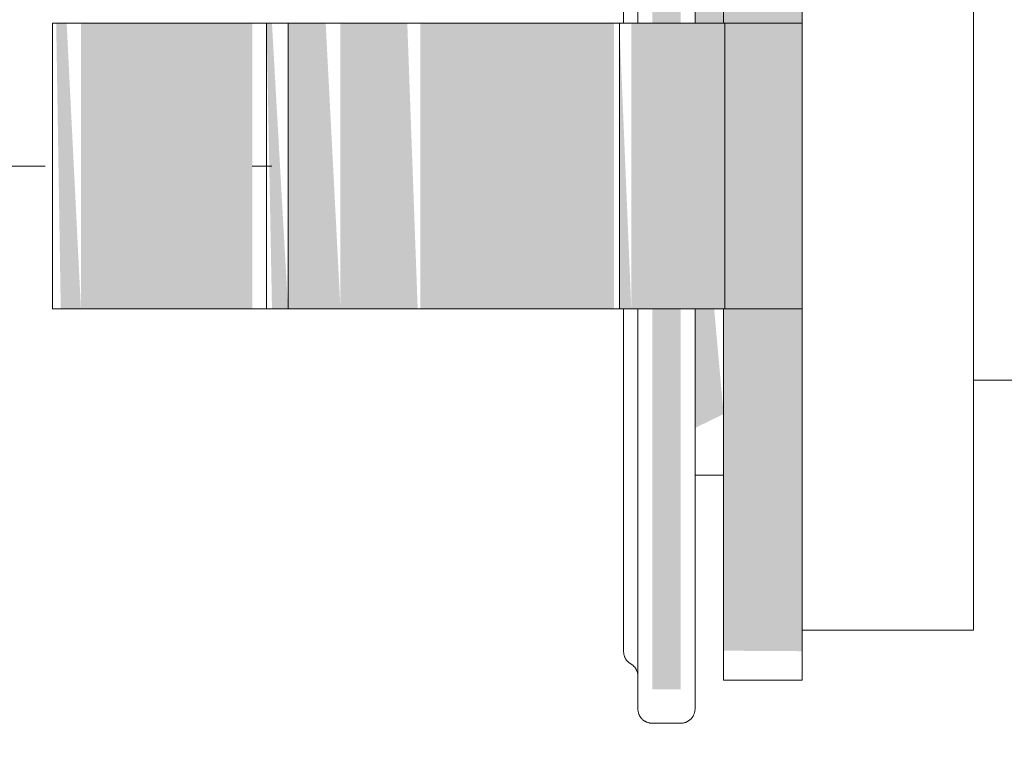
# Model space of a CAD drawing. Header units: millimetres. Extents: x 9824119 to 13672909, y -72394 to 462135.
# Tile 121 of 256: x 10119541 to 10119610, y -2616 to -2565. Entities that reach past the tile are written whole.
import ezdxf

# ---------------------------------------------------------------- set-up
doc = ezdxf.new("R2010")
doc.units = ezdxf.units.MM
doc.linetypes.add('ADSK_Осевая', pattern=[14, 10, -2, 0, -2])
doc.linetypes.add('ADSK_Скрыто', pattern=[6, 3, -3])
for name, color, linetype, lineweight in [('A-DETL-HDLN', 7, 'ADSK_Скрыто', 9), ('P-PIPE', 7, 'Continuous', 18), ('P-PIPE-CNTR', 7, 'ADSK_Осевая', 18)]:
    doc.layers.add(name, color=color, linetype=linetype, lineweight=lineweight)
doc.styles.add('ISOCPEUR', font='isocpeui.ttf')

# ---------------------------------------------------------------- blocks, each defined once
blk = doc.blocks.new('Tecofi_VPI4449-02_Затвор дисковый поворотный с ручкой - Затвор дисковый поворотный с рычагом_VPI 4449-02-V88-В_Этаж 01_Отопление')
at = {"layer": 'P-PIPE', "linetype": 'ADSK_Скрыто', "lineweight": 9, "true_color": 0x373737}
for points in [[(28865.008, -13265.837), (28865.008, -13239.194), (28863.008, -13239.194), (28863.008, -13265.837)], [(28870.617, -13265.837), (28873.508, -13265.837), (28873.508, -13241.862), (28868.008, -13241.896), (28868.008, -13265.837)], [(28866.008, -13265.837), (28868.008, -13265.837), (28867.248, -13257.499), (28866.008, -13258.529), (28866.008, -13261.668)], [(28822.008, -13285.837), (28823.008, -13285.837), (28822.008, -13265.837), (28821.276, -13265.837), (28821.594, -13285.837)], [(28823.008, -13285.837), (28835.008, -13285.837), (28835.008, -13265.837), (28823.008, -13265.837)], [(28837.512, -13285.837), (28836.385, -13265.837), (28836.008, -13265.837), (28836.385, -13285.837)], [(28838.937, -13285.837), (28838.937, -13265.837), (28837.512, -13265.837), (28837.512, -13285.837)], [(28839.252, -13285.837), (28841.181, -13285.837), (28840.146, -13265.837), (28838.937, -13265.837), (28838.937, -13285.837)], [(28841.181, -13285.837), (28844.343, -13285.837), (28844.343, -13265.837), (28841.181, -13265.837)], [(28844.343, -13285.837), (28846.588, -13285.837), (28845.86, -13265.837), (28844.343, -13265.837)], [(28846.785, -13285.837), (28860.325, -13285.837), (28860.325, -13265.837), (28846.785, -13265.837)], [(28861.545, -13285.837), (28867.349, -13285.837), (28867.349, -13265.837), (28861.545, -13265.837)], [(28865.008, -13312.48), (28865.008, -13285.837), (28863.008, -13285.837), (28863.008, -13312.48)], [(28866.008, -13294.175), (28868.008, -13293.208), (28867.349, -13285.837), (28866.008, -13285.837), (28866.008, -13293.208)], [(28873.508, -13309.812), (28873.508, -13285.837), (28868.008, -13285.837), (28868.008, -13309.778), (28870.617, -13309.794)]]:
    blk.add_hatch(color=250, dxfattribs=at).paths.add_polyline_path(points)
h = blk.add_hatch(color=250, dxfattribs=at)
h.paths.add_polyline_path([(28867.349, -13285.837), (28873.508, -13285.837), (28873.508, -13265.837), (28867.349, -13265.837)])
h.paths.add_polyline_path([(28860.713, -13285.837), (28861.545, -13285.837), (28860.713, -13265.837)])
at = {"layer": 'A-DETL-HDLN', "color": 5, "true_color": 0x0000ff}
for p, q in [((28835.974, -13265.837), (28835.715, -13265.837)), ((28835.715, -13285.837), (28835.974, -13285.837))]:
    blk.add_line(p, q, dxfattribs=at)
at = {"layer": 'A-DETL-HDLN', "color": 5, "true_color": 0x0000ff, "flags": 128}
for points in [[(28861.008, -13309.837), (28861.008, -13309.81), (28861.008, -13309.728), (28861.008, -13309.592), (28861.008, -13309.403)], [(28861.008, -13309.443), (28861.008, -13309.623), (28861.008, -13309.748), (28861.008, -13309.819), (28861.008, -13309.837)], [(28861.508, -13310.703), (28861.474, -13310.682), (28861.44, -13310.66), (28861.408, -13310.637), (28861.376, -13310.612), (28861.346, -13310.586), (28861.316, -13310.559), (28861.288, -13310.531), (28861.261, -13310.502), (28861.235, -13310.471), (28861.21, -13310.44), (28861.187, -13310.407), (28861.165, -13310.374), (28861.144, -13310.34), (28861.124, -13310.305), (28861.106, -13310.269), (28861.09, -13310.233), (28861.075, -13310.196), (28861.061, -13310.158), (28861.049, -13310.12), (28861.038, -13310.082), (28861.029, -13310.043), (28861.022, -13310.003), (28861.016, -13309.964), (28861.012, -13309.924), (28861.009, -13309.884), (28861.008, -13309.844), (28861.008, -13309.837)], [(28861.944, -13311.217), (28861.929, -13311.179), (28861.913, -13311.143), (28861.895, -13311.107), (28861.876, -13311.072), (28861.855, -13311.038), (28861.833, -13311.004), (28861.81, -13310.972), (28861.786, -13310.94), (28861.76, -13310.91), (28861.733, -13310.88), (28861.705, -13310.852), (28861.675, -13310.824), (28861.645, -13310.798), (28861.614, -13310.773), (28861.581, -13310.75), (28861.548, -13310.727), (28861.514, -13310.706), (28861.508, -13310.703)], [(28862.008, -13313.459), (28862.008, -13313.648), (28862.008, -13313.777), (28862.008, -13313.845), (28862.008, -13313.856)], [(28862.008, -13313.856), (28862.008, -13313.826), (28862.008, -13313.735), (28862.008, -13313.583), (28862.008, -13313.461)], [(28866.008, -13313.856), (28866.008, -13313.826), (28866.008, -13313.735), (28866.008, -13313.583), (28866.008, -13313.371)], [(28866.008, -13313.373), (28866.008, -13313.532), (28866.008, -13313.7), (28866.008, -13313.807), (28866.008, -13313.854)], [(28862.928, -13314.853), (28862.888, -13314.849), (28862.849, -13314.843), (28862.809, -13314.836), (28862.77, -13314.828), (28862.732, -13314.817), (28862.693, -13314.805), (28862.656, -13314.792), (28862.619, -13314.777), (28862.582, -13314.761), (28862.546, -13314.743), (28862.511, -13314.724), (28862.477, -13314.704), (28862.443, -13314.682), (28862.411, -13314.658), (28862.379, -13314.634), (28862.349, -13314.608), (28862.319, -13314.581), (28862.291, -13314.553), (28862.263, -13314.524), (28862.237, -13314.493), (28862.212, -13314.462), (28862.189, -13314.43), (28862.166, -13314.397), (28862.146, -13314.362), (28862.126, -13314.328), (28862.108, -13314.292), (28862.091, -13314.256), (28862.076, -13314.219), (28862.062, -13314.181), (28862.05, -13314.143), (28862.039, -13314.104), (28862.03, -13314.065), (28862.022, -13314.026), (28862.016, -13313.987), (28862.012, -13313.947), (28862.009, -13313.907), (28862.008, -13313.867), (28862.008, -13313.856)], [(28866.008, -13313.856), (28866.007, -13313.896), (28866.005, -13313.936), (28866.001, -13313.976), (28865.995, -13314.016), (28865.988, -13314.055), (28865.979, -13314.094), (28865.969, -13314.133), (28865.957, -13314.171), (28865.944, -13314.209), (28865.929, -13314.246), (28865.913, -13314.282), (28865.895, -13314.318), (28865.876, -13314.353), (28865.855, -13314.387), (28865.833, -13314.421), (28865.81, -13314.453), (28865.786, -13314.485), (28865.76, -13314.516), (28865.733, -13314.545), (28865.705, -13314.574), (28865.675, -13314.601), (28865.645, -13314.627), (28865.614, -13314.652), (28865.581, -13314.675), (28865.548, -13314.698), (28865.514, -13314.719), (28865.479, -13314.738), (28865.444, -13314.756), (28865.407, -13314.773), (28865.37, -13314.788), (28865.333, -13314.802), (28865.295, -13314.814), (28865.256, -13314.825), (28865.217, -13314.834), (28865.178, -13314.842), (28865.138, -13314.848), (28865.099, -13314.852)]]:
    blk.add_lwpolyline(points, dxfattribs=at)
at = {"layer": 'P-PIPE', "color": 5, "true_color": 0x0000ff}
for p, q in [((28868.008, -13239.84), (28868.008, -13265.837)), ((28873.508, -13265.837), (28873.508, -13239.84)), ((28885.508, -13275.837), (28885.508, -13243.337)), ((28866.008, -13257.47), (28866.008, -13265.837)), ((28821.008, -13265.837), (28821.008, -13285.837)), ((28823.008, -13265.837), (28821.008, -13265.837)), ((28821.008, -13265.837), (28821.008, -13285.837)), ((28823.008, -13265.837), (28835.008, -13265.837)), ((28836.008, -13265.837), (28835.008, -13265.837)), ((28836.008, -13285.837), (28836.008, -13265.837)), ((28836.008, -13265.837), (28837.512, -13265.837)), ((28837.512, -13265.837), (28838.937, -13265.837)), ((28837.512, -13265.837), (28837.512, -13285.837)), ((28841.181, -13265.837), (28838.937, -13265.837)), ((28841.181, -13265.837), (28844.343, -13265.837)), ((28844.343, -13265.837), (28846.785, -13265.837)), ((28846.785, -13265.837), (28860.325, -13265.837)), ((28860.252, -13265.837), (28860.806, -13265.837)), ((28861.545, -13265.837), (28860.325, -13265.837)), ((28860.713, -13265.837), (28860.713, -13285.837)), ((28861.545, -13265.837), (28867.349, -13265.837)), ((28868.096, -13265.837), (28867.349, -13265.837)), ((28867.349, -13265.837), (28873.508, -13265.837)), ((28868.096, -13265.837), (28868.063, -13265.837)), ((28868.096, -13285.837), (28868.096, -13265.837)), ((28873.508, -13265.837), (28873.508, -13285.837)), ((28885.508, -13308.337), (28885.508, -13275.837)), ((28821.008, -13285.837), (28823.008, -13285.837)), ((28835.008, -13285.837), (28823.008, -13285.837)), ((28835.008, -13285.837), (28836.008, -13285.837)), ((28837.512, -13285.837), (28836.008, -13285.837)), ((28838.937, -13285.837), (28837.512, -13285.837)), ((28838.937, -13285.837), (28841.181, -13285.837)), ((28844.343, -13285.837), (28841.181, -13285.837)), ((28846.785, -13285.837), (28844.343, -13285.837)), ((28860.325, -13285.837), (28846.785, -13285.837)), ((28860.806, -13285.837), (28860.252, -13285.837)), ((28860.325, -13285.837), (28861.545, -13285.837)), ((28867.349, -13285.837), (28861.545, -13285.837)), ((28866.008, -13285.837), (28866.008, -13297.495)), ((28873.508, -13285.837), (28867.349, -13285.837)), ((28867.349, -13285.837), (28868.096, -13285.837)), ((28868.008, -13285.837), (28868.008, -13311.833)), ((28868.063, -13285.837), (28868.096, -13285.837)), ((28873.508, -13311.833), (28873.508, -13285.837)), ((28947.483, -13290.837), (28885.508, -13290.837)), ((28866.008, -13297.495), (28868.008, -13297.495)), ((28873.508, -13308.337), (28885.508, -13308.337)), ((28868.008, -13311.833), (28873.508, -13311.833)), ((28863.008, -13314.856), (28865.008, -13314.856))]:
    blk.add_line(p, q, dxfattribs=at)
at = {"layer": 'P-PIPE', "color": 5, "true_color": 0x0000ff, "flags": 128}
for points in [[(28862.008, -13264.936), (28862.008, -13265.837)], [(28866.008, -13265.837), (28866.008, -13264.378)], [(28861.008, -13264.794), (28861.008, -13265.837)], [(28861.008, -13285.837), (28861.008, -13287.128), (28861.008, -13288.402), (28861.008, -13289.655), (28861.008, -13290.886), (28861.008, -13292.093), (28861.008, -13293.275), (28861.008, -13294.428), (28861.008, -13295.551), (28861.008, -13296.643), (28861.008, -13297.702), (28861.008, -13298.726), (28861.008, -13299.713), (28861.008, -13300.662), (28861.008, -13301.571), (28861.008, -13302.439), (28861.008, -13303.264), (28861.008, -13304.046), (28861.008, -13304.782), (28861.008, -13305.473), (28861.008, -13306.115), (28861.008, -13306.71), (28861.008, -13307.254), (28861.008, -13307.749), (28861.008, -13308.193), (28861.008, -13308.584), (28861.008, -13308.924), (28861.008, -13309.21), (28861.008, -13309.443), (28861.008, -13309.623), (28861.008, -13309.748), (28861.008, -13309.819), (28861.008, -13309.837)], [(28862.008, -13285.837), (28862.008, -13287.296), (28862.008, -13288.736), (28862.008, -13290.156), (28862.008, -13291.553), (28862.008, -13292.925), (28862.008, -13294.269), (28862.008, -13295.584), (28862.008, -13296.868), (28862.008, -13298.117), (28862.008, -13299.332), (28862.008, -13300.508), (28862.008, -13301.645), (28862.008, -13302.741), (28862.008, -13303.794), (28862.008, -13304.802), (28862.008, -13305.763), (28862.008, -13306.677), (28862.008, -13307.542), (28862.008, -13308.355), (28862.008, -13309.117), (28862.008, -13309.826), (28862.008, -13310.48), (28862.008, -13311.078), (28862.008, -13311.621), (28862.008, -13312.106), (28862.008, -13312.533), (28862.008, -13312.901), (28862.008, -13313.21), (28862.008, -13313.459), (28862.008, -13313.648), (28862.008, -13313.777), (28862.008, -13313.845), (28862.008, -13313.856)], [(28866.008, -13313.856), (28866.008, -13313.826), (28866.008, -13313.735), (28866.008, -13313.583), (28866.008, -13313.371), (28866.008, -13313.098), (28866.008, -13312.767), (28866.008, -13312.376), (28866.008, -13311.926), (28866.008, -13311.419), (28866.008, -13310.855), (28866.008, -13310.235), (28866.008, -13309.56), (28866.008, -13308.831), (28866.008, -13308.049), (28866.008, -13307.216), (28866.008, -13306.332), (28866.008, -13305.4), (28866.008, -13304.42), (28866.008, -13303.395), (28866.008, -13302.325), (28866.008, -13301.213), (28866.008, -13300.061), (28866.008, -13298.87), (28866.008, -13297.642), (28866.008, -13296.379), (28866.008, -13295.083), (28866.008, -13293.756), (28866.008, -13292.401), (28866.008, -13291.019), (28866.008, -13289.613), (28866.008, -13288.185), (28866.008, -13286.738), (28866.008, -13285.837)], [(28861.008, -13309.837), (28861.008, -13309.81), (28861.008, -13309.728), (28861.008, -13309.592), (28861.008, -13309.403), (28861.008, -13309.159), (28861.008, -13308.862), (28861.008, -13308.513), (28861.008, -13308.111), (28861.008, -13307.657), (28861.008, -13307.153), (28861.008, -13306.598), (28861.008, -13305.995), (28861.008, -13305.343), (28861.008, -13304.644), (28861.008, -13303.898), (28861.008, -13303.108), (28861.008, -13302.274), (28861.008, -13301.398), (28861.008, -13300.481), (28861.008, -13299.525), (28861.008, -13298.531), (28861.008, -13297.5), (28861.008, -13296.435), (28861.008, -13295.337), (28861.008, -13294.207), (28861.008, -13293.048), (28861.008, -13291.862), (28861.008, -13290.65), (28861.008, -13289.414), (28861.008, -13288.157), (28861.008, -13286.88)], [(28862.008, -13313.856), (28862.008, -13313.826), (28862.008, -13313.735), (28862.008, -13313.583), (28862.008, -13313.371), (28862.008, -13313.098), (28862.008, -13312.767), (28862.008, -13312.376), (28862.008, -13311.926), (28862.008, -13311.419), (28862.008, -13310.855), (28862.008, -13310.235), (28862.008, -13309.56), (28862.008, -13308.831), (28862.008, -13308.049), (28862.008, -13307.216), (28862.008, -13306.332), (28862.008, -13305.4), (28862.008, -13304.42), (28862.008, -13303.395), (28862.008, -13302.325), (28862.008, -13301.213), (28862.008, -13300.061), (28862.008, -13298.87), (28862.008, -13297.642), (28862.008, -13296.379), (28862.008, -13295.083), (28862.008, -13293.756), (28862.008, -13292.401), (28862.008, -13291.019), (28862.008, -13289.613), (28862.008, -13288.185), (28862.008, -13286.738)], [(28866.008, -13294.728), (28866.008, -13296.032), (28866.008, -13297.304), (28866.008, -13298.542), (28866.008, -13299.743), (28866.008, -13300.906), (28866.008, -13302.029), (28866.008, -13303.11), (28866.008, -13304.148), (28866.008, -13305.14), (28866.008, -13306.085), (28866.008, -13306.982), (28866.008, -13307.829), (28866.008, -13308.625), (28866.008, -13309.368), (28866.008, -13310.058), (28866.008, -13310.693), (28866.008, -13311.272), (28866.008, -13311.795), (28866.008, -13312.26), (28866.008, -13312.667), (28866.008, -13313.015), (28866.008, -13313.303), (28866.008, -13313.532), (28866.008, -13313.7), (28866.008, -13313.807), (28866.008, -13313.854)], [(28861.508, -13310.703), (28861.474, -13310.682), (28861.44, -13310.66), (28861.408, -13310.637), (28861.376, -13310.612), (28861.346, -13310.586), (28861.316, -13310.559), (28861.288, -13310.531), (28861.261, -13310.502), (28861.235, -13310.471), (28861.21, -13310.44), (28861.187, -13310.407), (28861.165, -13310.374), (28861.144, -13310.34), (28861.124, -13310.305), (28861.106, -13310.269), (28861.09, -13310.233), (28861.075, -13310.196), (28861.061, -13310.158), (28861.049, -13310.12), (28861.038, -13310.082), (28861.029, -13310.043), (28861.022, -13310.003), (28861.016, -13309.964), (28861.012, -13309.924), (28861.009, -13309.884), (28861.008, -13309.844), (28861.008, -13309.837)], [(28862.008, -13311.569), (28862.007, -13311.529), (28862.005, -13311.489), (28862.001, -13311.449), (28861.995, -13311.41), (28861.988, -13311.37), (28861.979, -13311.331), (28861.969, -13311.293), (28861.957, -13311.254), (28861.944, -13311.217), (28861.929, -13311.179), (28861.913, -13311.143), (28861.895, -13311.107), (28861.876, -13311.072), (28861.855, -13311.038), (28861.833, -13311.004), (28861.81, -13310.972), (28861.786, -13310.94), (28861.76, -13310.91), (28861.733, -13310.88), (28861.705, -13310.852), (28861.675, -13310.824), (28861.645, -13310.798), (28861.614, -13310.773), (28861.581, -13310.75), (28861.548, -13310.727), (28861.514, -13310.706), (28861.508, -13310.703)], [(28863.008, -13314.856), (28862.968, -13314.855), (28862.928, -13314.853), (28862.888, -13314.849), (28862.849, -13314.843), (28862.809, -13314.836), (28862.77, -13314.828), (28862.732, -13314.817), (28862.693, -13314.805), (28862.656, -13314.792), (28862.619, -13314.777), (28862.582, -13314.761), (28862.546, -13314.743), (28862.511, -13314.724), (28862.477, -13314.704), (28862.443, -13314.682), (28862.411, -13314.658), (28862.379, -13314.634), (28862.349, -13314.608), (28862.319, -13314.581), (28862.291, -13314.553), (28862.263, -13314.524), (28862.237, -13314.493), (28862.212, -13314.462), (28862.189, -13314.43), (28862.166, -13314.397), (28862.146, -13314.362), (28862.126, -13314.328), (28862.108, -13314.292), (28862.091, -13314.256), (28862.076, -13314.219), (28862.062, -13314.181), (28862.05, -13314.143), (28862.039, -13314.104), (28862.03, -13314.065), (28862.022, -13314.026), (28862.016, -13313.987), (28862.012, -13313.947), (28862.009, -13313.907), (28862.008, -13313.867), (28862.008, -13313.856)], [(28866.008, -13313.856), (28866.007, -13313.896), (28866.005, -13313.936), (28866.001, -13313.976), (28865.995, -13314.016), (28865.988, -13314.055), (28865.979, -13314.094), (28865.969, -13314.133), (28865.957, -13314.171), (28865.944, -13314.209), (28865.929, -13314.246), (28865.913, -13314.282), (28865.895, -13314.318), (28865.876, -13314.353), (28865.855, -13314.387), (28865.833, -13314.421), (28865.81, -13314.453), (28865.786, -13314.485), (28865.76, -13314.516), (28865.733, -13314.545), (28865.705, -13314.574), (28865.675, -13314.601), (28865.645, -13314.627), (28865.614, -13314.652), (28865.581, -13314.675), (28865.548, -13314.698), (28865.514, -13314.719), (28865.479, -13314.738), (28865.444, -13314.756), (28865.407, -13314.773), (28865.37, -13314.788), (28865.333, -13314.802), (28865.295, -13314.814), (28865.256, -13314.825), (28865.217, -13314.834), (28865.178, -13314.842), (28865.138, -13314.848), (28865.099, -13314.852), (28865.059, -13314.855), (28865.019, -13314.856), (28865.008, -13314.856)]]:
    blk.add_lwpolyline(points, dxfattribs=at)

msp = doc.modelspace()

# ---------------------------------------------------------------- linework, layer by layer
at = {"layer": 'P-PIPE-CNTR', "color": 5, "true_color": 0x0000ff}
for p, q in [((10119533.002, -2575.579), (10119544.502, -2575.579)), ((10119557.502, -2575.579), (10119558.878, -2575.579))]:
    msp.add_line(p, q, dxfattribs=at)

# ---------------------------------------------------------------- block references
at = {"layer": 'A-DETL-HDLN', "color": 5, "true_color": 0x0000ff}
msp.add_blockref('Tecofi_VPI4449-02_Затвор дисковый поворотный с ручкой - Затвор дисковый поворотный с рычагом_VPI 4449-02-V88-В_Этаж 01_Отопление', (10090722.494, 10700.258), dxfattribs=at)

# ---------------------------------------------------------------- texts
at = {"char_height": 300, "attachment_point": 1, "style": 'ISOCPEUR'}
for s, insert, width in [('\\pi13638.10589;{\\fISOCPEUR|b0|i0|c204|p34;\\H1.66667x;\\L\\C7;\\P\\pi10874.35036;\\H1.1x;Общие указания\\l\\P\\pi13638.10589;\\P\\pi-900,l1200,t1200;\\H0.72727x;1.^IПроект выполнен на основании задания заказчика и задания на проектирование архитектурно-строительных чертежей.\\P2.^IПроект соответствует действующим нормам :\\P\\pl900,t900;\\fSymbol|b0|i0|c2|p18;·^I\\fISOCPEUR|b0|i0|c204|p34;КМК 2. 04.05-97* "Отопление, вентиляция и кондиционирование воздуха".\\P\\fSymbol|b0|i0|c2|p18;·^I\\fISOCPEUR|b0|i0|c204|p34;ШНК 2.08.02-09* "Общественные здания и сооружение" \\P\\fSymbol|b0|i0|c2|p18;·^I\\fISOCPEUR|b0|i0|c204|p34;КМК 2.01.01-94 "Климатические и физико-геологические данные для проектирования".\\P\\fSymbol|b0|i0|c2|p18;·^I\\fISOCPEUR|b0|i0|c204|p34;КМК 2.01.04-97* "Строительная теплотехника".\\P\\fSymbol|b0|i0|c2|p18;·^I\\fISOCPEUR|b0|i0|c204|p34;ГОСТ 21.602-2003 "Правила выполнения рабочей документации отопления, вентиляции и кондиционирования".\\P\\fSymbol|b0|i0|c2|p18;·^I\\fISOCPEUR|b0|i0|c204|p34;ШНК \\fISOCPEUR|b0|i0|c186|p34;2.01.02-04\\fISOCPEUR|b0|i0|c204|p34; - \\fISOCPEUR|b0|i0|c186|p34;"\\fISOCPEUR|b0|i0|c204|p34;Пожарная безопасность зданий и сооружений\\fISOCPEUR|b0|i0|c186|p34;"\\fISOCPEUR|b0|i0|c204|p34;;\\P\\pl1200,t1200;3.^I  Расчетные параметры наружного воздуха для проектирования отопления, вентиляции и кондиционирования воздуха приняты по КМК 2.01.01-94.\\P\\pi-300,l300,tz;      Для проектирования отопления, вентиляции и кондиционирования воздуха: \\P\\pl1500,t1500;-^IХолодный  период  года Тн\\fISOCPEUR|b0|i0|c186|p34;=-14.0°C\\fISOCPEUR|b0|i0|c204|p34;; I=-12,4 кДж/кг (Парам. Б);\\P-^IТеплый  период  года Тн=33°C; I=55,7 кДж/кг  (Парам. А);\\P-^IТеплый  период  года Тн=37,5°C; I=65,2 кДж/кг (Парам. Б);\\P-^IСкорость ветра  - V=1,6 м/сек - холодный период;\\P-^IСкорость ветра  - V=1,9 м/сек - теплый  период;\\P-^IПродолжительность отопительного периода  Zот.пер.=129суток;\\P-^IСредняя температура отопительного периода  tот.пер.=2,7°C;\\P-^IБарометрическое давление в районе строительства Рбар=950 Гпа.\\P\\pi600,l0,tz;\\P\\pi11458.1097;\\LТЕПЛОСНАБЖЕНИЕ\\P\\pi13638.10589;\\l\\P\\pi0;\\C0;В качестве источника тепла выбран установленный во дворе здания тепловой насос, рассчитанный на работу в температурном режиме 40–30 °C.^J^JСистема отопления спроектирована как двухтрубная, в ней используются напольный фанкойл.\\P^JОсновным источником тепла является тепловой насос. \\P^JОсновное охлаждение осуществляется с помощью\\Pтепловых насосов. Для отвода конденсата, образующегося в фанкойлах, предусмотрены дренажные трубы. Основные водосточные и обратные трубы выполнены из полипропилена. \\P\\pi600;^JОсновные подающие и обратные трубы выполнены из полипропилена. Слив воды из системы осуществляется через регулировочный узел. Для снижения теплопотерь через трубы выполнены работы по теплоизоляции.\\C7; \\P\\pi12278.10827;\\LОТОПЛЕНИЕ\\l\\P\\pi0;  Для достижения  комфортных условий в зимнее время и компенсации теплопотерь в помещениях установлены \\C0;фанкойл\\C7;ы обеспечивающие в помещениях нормируемую температуру воздуха:\\P\\pi-300,l1500,t1500;-^IКабинет врача +20°C.\\P-^IЗал       +22°C.\\P-^IФизиотерапия     +21°C.\\P\\pi0,l0,tz;   На каждом приборе предусматривается устанавка термостатического клапана и запорного крана. Рекомендуется применить трубопроводы стабильные полипропиленовые. Система теплоснабжения \\C0;фанкойл\\C7;ов двухтрубная с принудительной циркуляцией, горизонтальная. Удаление воздуха осуществляется из воздухоспускных кранов установленных в \\C0;фанкойл\\C7;ах. Все монтажные и наладочные работы проводить в соответствии с нормативными документами и инструкциям фирм-изготовителя.}', (9986122.186, 27067.081), 27276.21177), ('{\\fISOCPEUR|b0|i0|c204|p34;\\C7;^I\\A1;\\L\\P\\pi10515.36534;\\H1.33333x;ВЕНТИЛЯЦИЯ\\P\\pi0;\\l^IВ здании предусмотрена приточно-вытяжная вентиляция с естественным и \\Pмеханическим побуждением, для функционально различных и конструктивно раздельных групп \\Pпомещений.   ^I  \\P^IТакже предусматривается естественная вентиляция с удалением и поступлением воздуха через окна и двери.\\P^IУдаление воздуха из помещений производится с помощью вытяжных решеток.\\P^IМатериал воздуховодов - тонколистовая оцинкованная сталь по ГОСТ 14918-80.\\P^IВоздуховоды систем вытяжной вентиляции выполняются класса "Н" (нормально плотный).\\P^IМонтаж систем вентиляции выполнить в соответствии с \\A0;КМК 3.05.01.-9\\A1;7\\P\\A0;\\L\\P\\pi12075.36144;\\P\\pi7995.37164;ПРИМЕЧАНИЯ (ТЕПЛОСНАБЖЕНИЕ)\\P\\pi-900,l900,t900;\\l1.^IЧертеж читать совместно со спецификацией и с другими разделами проекта.\\P2.^IМонтаж оборудования и трубопроводов производить в соответствии с местными \\P\\pi0;действующими нормами и правилами, и требованиями завода-изготовителя оборудования.\\P\\pi-900;3.^IТрубопроводы системы теплоснабжения радиаторов приняты полипропиленовыми.\\P4.^IНа планах и схемах указаны наружный диаметр и толщина стенки полипропиленовых \\P\\pi0;трубопроводов.\\P\\pi-900;5.^IПриборы и трубопроводы нанесены условно.\\P6.^IУклон трубопроводов выполнить согласно схемам в сторону ближайшего вертикального \\P\\pi0;стояка.\\P\\pi-900;7.^IВсе отметки указаны от уровня пола этажа. \\P8.^IКрепить трубу в штробе каждые 2 метра.\\P9.^IТрубопроводы отопления, прокладываемые в полу покрыть трубчатой тепловой изоляцией \\P\\pi0;из вспученного полителена "Isocom" толщиной 9 мм.\\P\\pi-900;10.^IДиаметры запорно-регулирующей арматуры и фильтров соответствуют диаметру \\P\\pi0;трубопроводов, если не указано иное.\\P\\pi3390,l600,tz;\\P\\pi5455.37799,l0;\\LПРИМЕЧАНИЯ (ВЕНТИЛЯЦИЯ И КОНДИЦИОНИРОВАНИЕ)\\l\\P\\pi-900,l900,t900;1.^IВентиляционные системы показаны условно.\\P2.^IЧертеж читать совместно со спецификацией и остальными разделами проекта \\P3.^IВсе неплотности при пересечении инженерными коммуникациями огнестойких стен, \\P\\pi0;перекрытий и перегородок заделать материалами, соответствующими по степени \\Pогнестойкости пересекаемым ограждениям.\\P\\pi-900;4.^IВ сан-узлах двери не оборудованные переточными решетками, предусмотреть с \\P\\pi0;подрезкой дверного полотна, высота щели не менее 20 мм. Если конструкция дверей не \\Pпозволяет предусмотреть щели в нижней части, то необходимо выполнить установку \\Pжалюзийной решетки в нижней половине двери.\\P\\pi-900;5.^IРазместить все приборы для измерения температуры, давления и скорости потока в \\P\\pi0;доступных местах с прямыми секциями труб или воздуховодов наверху или внизу, \\Pсогласно рекомендациям завода изготовителя для точности показаний.\\P\\pi-900;6.^IУстановить расположение диффузоров, отдушин и вентиляционных решеток согласно \\P\\pi0;архитектурным планам потолка, освещения и другим деталям/узлам потолка и \\Pвыполнить незначительные изменения для обеспечения соответствия.\\P\\pi-900;7.^IМонтаж оборудования выполнить в соответствии с местными нормами и правилами, а \\P\\pi0;так же требованиями завода-изготовителя оборудования \\P\\pi-900;8.^IВсе отметки оборудований даны от пола этажа.\\P}', (10015733.614, 26003.42), 24350.72388)]:
    msp.add_mtext(s, dxfattribs=dict(at, insert=insert, width=width))

doc.saveas('drawing.dxf')
